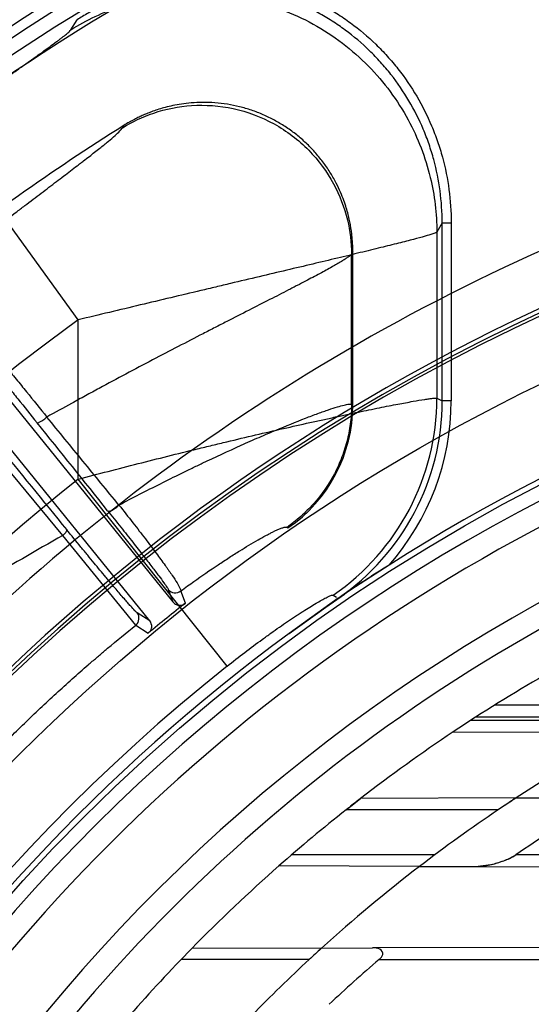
# Model space of a CAD drawing. Header units: millimetres. Extents: x 0 to 297, y 0 to 210.
# Tile 85 of 256: x 144.544 to 144.663, y 93.456 to 93.686. Entities that reach past the tile are written whole.
import ezdxf

# ---------------------------------------------------------------- set-up
doc = ezdxf.new("R2010")
doc.units = ezdxf.units.MM
doc.header["$LTSCALE"] = 16.335
doc.layers.get('0').update_dxf_attribs({"linetype": 'CONTINUOUS'})
for name, color, linetype in [('01_GLOBAL', 7, 'CONTINUOUS'), ('INTFCLR_144815', 7, 'CONTINUOUS'), ('INTFCLR_72935', 7, 'CONTINUOUS')]:
    doc.layers.add(name, color=color, linetype=linetype)

msp = doc.modelspace()

# ---------------------------------------------------------------- linework, layer by layer
at = {"color": 7, "linetype": 'Continuous'}
msp.add_circle((145.8748034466, 92.1344639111), 2.66, dxfattribs=at)
at = {"color": 9, "linetype": 'Continuous'}
msp.add_arc((145.8748034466, 92.1344639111), 2.6259090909, 92.9674534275, 177.0325465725, dxfattribs=at)
at = {"layer": '01_GLOBAL', "color": 7, "linetype": 'Continuous'}
msp.add_circle((145.8748034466, 92.1344639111), 2.695, dxfattribs=at)
at = {"layer": 'INTFCLR_144815', "color": 9, "linetype": 'Continuous'}
for p, q in [((144.5556731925, 93.6840188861), (144.5571029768, 93.686354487)), ((144.5573919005, 93.61610007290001), (144.5245972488, 93.6613982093)), ((144.5677145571, 93.6610527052), (144.5680326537, 93.66159365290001)), ((144.6425034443, 93.6388316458), (144.6412767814, 93.63662175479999)), ((144.6425034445, 93.59712112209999), (144.6425034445, 93.638831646)), ((144.6425034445, 93.638831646), (144.6446005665, 93.638831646)), ((144.6446005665, 93.638831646), (144.6446005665, 93.59712112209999)), ((144.6412767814, 93.63662175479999), (144.6412767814, 93.5977670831)), ((144.6216077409, 93.63201619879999), (144.6213197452, 93.6314943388)), ((144.6213197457, 93.5963591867), (144.6213197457, 93.6314942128)), ((144.5573919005, 93.5788128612), (144.5573919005, 93.61610007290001)), ((144.6412767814, 93.5977670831), (144.6425034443, 93.59712112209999)), ((144.6213197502, 93.5963591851), (144.621607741, 93.59620760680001)), ((144.6446005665, 93.59712112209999), (144.6425034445, 93.59712112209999)), ((144.553809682, 93.5656447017), (144.5369352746, 93.5859342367)), ((144.5921928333, 93.5350372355), (144.5573919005, 93.5788128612)), ((144.5708468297, 93.54462534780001), (144.5538096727, 93.5656446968)), ((144.5784519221, 93.55299360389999), (144.5795454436, 93.55006930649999)), ((144.5824484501, 93.5498194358), (144.5813795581, 93.55266615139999)), ((144.5741054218, 93.54566406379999), (144.5711347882, 93.5475567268)), ((144.5708468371, 93.54462535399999), (144.573746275, 93.54277254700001))]:
    msp.add_line(p, q, dxfattribs=at)
at = {"layer": 'INTFCLR_144815', "color": 6, "linetype": 'Continuous'}
for p, q in [((144.621607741, 93.59620760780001), (144.621607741, 93.6320161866)), ((144.5193555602, 93.6243976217), (144.5795454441, 93.55006930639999)), ((144.5741054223, 93.54566406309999), (144.5139134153, 93.61999500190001)), ((144.6061602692, 93.56755121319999), (144.606439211, 93.567393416)), ((144.6170252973, 93.55167685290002), (144.6178024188, 93.5512178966)), ((144.5818949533, 93.5494159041), (144.5824484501, 93.5498194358)), ((144.618190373, 93.55098863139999), (144.6066851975, 93.54269331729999)), ((144.6066851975, 93.54269331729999), (144.6152726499, 93.5488961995)), ((144.5742560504, 93.5432300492), (144.5737462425, 93.5427725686))]:
    msp.add_line(p, q, dxfattribs=at)
at = {"layer": 'INTFCLR_144815', "color": 7, "linetype": 'Continuous'}
for p, q in [((144.6300758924, 93.5587208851), (144.6211222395, 93.5529058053)), ((144.6152726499, 93.5488961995), (144.6196493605, 93.55192155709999)), ((144.6211222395, 93.5529058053), (144.6152726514, 93.548896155))]:
    msp.add_line(p, q, dxfattribs=at)
at = {"layer": 'INTFCLR_144815', "color": 6, "linetype": 'Continuous'}
for radius in [0.4466793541, 0.4256665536]:
    msp.add_circle((144.8596077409, 93.1986596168), radius, dxfattribs=at)
for centre, radius, start, end in [((144.8596077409, 93.1986596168), 0.6157754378, 313.9937911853, 154.5150993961), ((144.8596077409, 93.1986596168), 0.5947754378, 312.9543589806, 154.5144414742), ((144.8596077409, 93.1986596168), 0.5903864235, 71.6563998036, 156.0440844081), ((144.8596077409, 93.1986596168), 0.5808960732, 70.9981667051, 162.0018332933), ((144.8596077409, 93.1986596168), 0.5751005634, 108.7136429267, 257.7559644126), ((144.8596077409, 93.1986596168), 0.4627266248, 45.0000000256, 314.9999999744), ((144.8596077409, 93.1986596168), 0.4618985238, 44.999999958, 315.000000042), ((144.8596077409, 93.1986596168), 0.461229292, 44.99999997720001, 315.0000000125), ((144.8599207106, 93.19801182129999), 0.54782, 122.1960171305, 128.3949436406), ((144.8596077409, 93.1986596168), 0.427, 100.6326298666, 122.5166912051), ((144.5866618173, 93.5962043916), 0.0349458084, 304.4677850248, 0.0052731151), ((144.8596077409, 93.1986596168), 0.4169682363, 115.6072723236, 154.3927276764), ((144.8596077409, 93.1986596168), 0.3959554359, 117.0737153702, 152.9262846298), ((144.8596077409, 93.1986596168), 0.4473594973, 128.2829108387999, 129.7170891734), ((144.8596077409, 93.1986596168), 0.427, 126.3221328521, 169.3673701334)]:
    msp.add_arc(centre, radius, start, end, dxfattribs=at)
at = {"layer": 'INTFCLR_144815', "color": 9, "linetype": 'Continuous'}
for centre, radius, start, end in [((144.8596077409, 93.1986596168), 0.6114469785, 71.617857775, 156.0236179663), ((144.8596077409, 93.1986596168), 0.6044472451, 71.6178577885, 156.0236179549), ((144.8596077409, 93.1986596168), 0.5785048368, 70.768222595, 162.2317774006), ((144.8596077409, 93.1986596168), 0.5715914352, 107.7076787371, 136.2923212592), ((144.8596077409, 93.1986596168), 0.5712784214, 125.9035433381, 247.5002459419), ((144.8596077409, 93.1986596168), 0.47504355, 108.4596803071, 135.5403197), ((144.8596076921, 93.1986596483), 0.5153551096, 125.9035433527, 247.5002459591), ((144.5851901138, 93.59785306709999), 0.0560868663, 304.5834742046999, 359.9121624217), ((144.5865964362, 93.5971125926), 0.0559069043, 304.4104059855, 0.0087414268), ((144.5865926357, 93.5971148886), 0.0580077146, 318.5567637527, 0.0061576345), ((136.44666229, 86.9455488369), 10.481332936, 39.2190867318, 39.3645649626), ((135.6305398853, 86.4245262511), 11.4407109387, 38.65955642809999, 38.7917728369), ((154.7159422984, 101.8657224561), 13.1194632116, 219.1244210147, 219.2387337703), ((144.8596077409, 93.1986596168), 0.4856448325, 128.484146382, 209.9999999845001), ((144.8374875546, 93.0595764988), 0.5801536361, 119.2729300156, 123.5966858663), ((144.5800820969, 93.55431832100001), 0.0021006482, 219.0980931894, 308.1428123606), ((144.5695000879, 93.546237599), 0.0021006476, 309.8728645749, 38.9019293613), ((144.8596077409, 93.1986596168), 0.4297215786, 128.4841463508, 246.0405071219)]:
    msp.add_arc(centre, radius, start, end, dxfattribs=at)
at = {"layer": 'INTFCLR_144815', "color": 7, "linetype": 'Continuous'}
for centre, radius, start, end in [((144.9757366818, 93.0160354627), 0.643419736, 122.4948940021, 123.1305035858), ((144.8792534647, 93.1643690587), 0.4664682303, 123.1641191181, 123.5987706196), ((144.7417070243, 93.3706614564), 0.2185252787, 123.657470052, 123.9556965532)]:
    msp.add_arc(centre, radius, start, end, dxfattribs=at)
at = {"layer": 'INTFCLR_144815', "color": 9, "linetype": 'Continuous'}
for points, knots in [([(144.5772684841, 93.6961299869), (144.5778005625, 93.6962176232), (144.5789772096, 93.6963947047), (144.5814632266, 93.6966907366), (144.585989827, 93.6969983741), (144.5911381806, 93.696833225), (144.5956203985, 93.6962383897), (144.5981741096, 93.6957674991), (144.6020033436, 93.69492637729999), (144.6075557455, 93.69320247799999), (144.6128189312, 93.69076410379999), (144.6162020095, 93.6888359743), (144.6184275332, 93.687465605), (144.6221669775, 93.6848913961), (144.6260947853, 93.6815607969), (144.6292329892, 93.67830836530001), (144.6309382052, 93.67635291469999), (144.6334129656, 93.6733133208), (144.636691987, 93.66850571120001), (144.6392979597, 93.66332705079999), (144.6407505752, 93.65971893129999), (144.6416438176, 93.65726532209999), (144.6429814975, 93.65291847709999), (144.6442524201, 93.6466077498), (144.6446005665, 93.64144313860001), (144.6446005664, 93.6388316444)], [0, 0, 0, 0, 0.016043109, 0.0353363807, 0.0739229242, 0.1510960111, 0.1896825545, 0.2089758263, 0.228269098, 0.3054421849, 0.3826152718, 0.4019085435, 0.4212018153, 0.4597883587, 0.5369614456, 0.5755479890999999, 0.5948412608, 0.6141345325, 0.6913076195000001, 0.7684807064, 0.7877739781, 0.8070672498, 0.8456537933, 0.9228268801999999, 1, 1, 1, 1]), ([(144.6425034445, 93.638831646), (144.6425038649, 93.6413269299), (144.6421738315, 93.64631165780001), (144.64093884, 93.6524376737), (144.6396541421, 93.6566105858), (144.6387975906, 93.6589651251), (144.6374030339, 93.6624325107), (144.6348802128, 93.66745373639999), (144.6317084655, 93.672096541), (144.6293433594, 93.6750022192), (144.6277015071, 93.6768859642), (144.6246789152, 93.680020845), (144.6208692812, 93.6832505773), (144.6172743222, 93.6857234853), (144.6151414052, 93.6870369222), (144.6118932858, 93.6888887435), (144.6067953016, 93.6912535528), (144.6014238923, 93.69291528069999), (144.5977650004, 93.6937183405), (144.5953063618, 93.69417160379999), (144.5909880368, 93.69474504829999), (144.5859954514, 93.69490364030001), (144.5816421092, 93.69460513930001), (144.5791546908, 93.6943083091), (144.5754574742, 93.69374078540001), (144.5699918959, 93.6924288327), (144.5647463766, 93.69040257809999), (144.5613757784, 93.6887670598), (144.5593726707, 93.68771175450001), (144.5579607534, 93.6868852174), (144.5571029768, 93.686354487)], [0, 0, 0, 0, 0.0629375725, 0.1255753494, 0.1571468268, 0.1729892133, 0.1887582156, 0.2514024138, 0.3142666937, 0.330114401, 0.3458910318, 0.3772805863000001, 0.4398855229, 0.4714188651, 0.487268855, 0.5030518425, 0.5657148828, 0.6285499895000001, 0.6444013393, 0.6601890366, 0.6915950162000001, 0.754210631, 0.7857360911, 0.8015890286, 0.8173816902, 0.8800725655, 0.942904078, 0.9587583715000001, 0.9745582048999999, 1, 1, 1, 1]), ([(144.5556731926, 93.6840188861), (144.5593380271, 93.68628866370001), (144.567678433, 93.6901964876), (144.5818834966, 93.6929610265), (144.5974732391, 93.6917707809), (144.6127070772, 93.6860247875), (144.6256621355, 93.67616310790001), (144.6349449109, 93.6635818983), (144.6401409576, 93.6500753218), (144.6412554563, 93.6409324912), (144.6412767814, 93.63662175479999)], [0, 0, 0, 0, 0.1091739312, 0.2308407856, 0.3625742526, 0.4999999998, 0.637425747, 0.7691592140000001, 0.8908260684, 1, 1, 1, 1]), ([(144.5245972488, 93.6613982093), (144.5254935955, 93.6620471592), (144.5272771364, 93.6633349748), (144.5299408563, 93.66524854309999), (144.5325761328, 93.66713261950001), (144.5347546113, 93.6686833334), (144.5364812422, 93.6699091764), (144.5381671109, 93.6711042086), (144.5402144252, 93.6725526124), (144.542588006, 93.6742300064), (144.5448441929, 93.6758253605), (144.5466468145, 93.6771038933), (144.5480197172, 93.678082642), (144.5492755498, 93.6789815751), (144.5507102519, 93.68001748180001), (144.5520452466, 93.6809987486), (144.5529931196, 93.6817113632), (144.5537639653, 93.682303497), (144.5545445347, 93.68291974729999), (144.5552276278, 93.68351982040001), (144.5555797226, 93.6838649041), (144.5556731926, 93.6840188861)], [0, 0, 0, 0, 0.0863229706, 0.1716062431, 0.2558480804, 0.3390274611, 0.3802000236, 0.4210306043, 0.5002259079, 0.5758309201, 0.6477553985, 0.7157787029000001, 0.7482262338, 0.779280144, 0.8362536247, 0.8862647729, 0.9085268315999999, 0.9287496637, 0.9621161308, 0.9859485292, 1, 1, 1, 1]), ([(144.5677145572, 93.6610527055), (144.5700027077, 93.6624808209), (144.5752142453, 93.6649437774), (144.584100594, 93.66670075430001), (144.5938634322, 93.6659803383), (144.6034102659, 93.66240138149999), (144.6115318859, 93.65623775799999), (144.617351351, 93.6483659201), (144.6206079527, 93.6399131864), (144.621306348, 93.6341914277), (144.621319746, 93.6314942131)], [0, 0, 0, 0, 0.1091208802, 0.2307725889, 0.3625282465, 0.5000000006, 0.6374717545, 0.7692274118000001, 0.8908791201, 1, 1, 1, 1]), ([(144.5227658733, 93.62539345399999), (144.5236932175, 93.62615023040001), (144.5275650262, 93.6292947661), (144.5328812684, 93.6335285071), (144.5386690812, 93.63804964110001), (144.5418180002, 93.6404827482), (144.5438727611, 93.6420616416), (144.5451941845, 93.64307499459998), (144.5474145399, 93.6447730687), (144.5504523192, 93.6470862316), (144.5538949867, 93.64970164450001), (144.5563449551, 93.65156709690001), (144.5578854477, 93.6527467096), (144.5588319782, 93.6534735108), (144.5603455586, 93.6546415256), (144.5622926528, 93.65616281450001), (144.5643032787, 93.6577839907), (144.5658810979, 93.6591193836), (144.5669864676, 93.6601578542), (144.5675529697, 93.6607777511), (144.567714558, 93.661052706)], [0, 0, 0, 0, 0.0625458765, 0.2606392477, 0.3551136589, 0.4463205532, 0.4685806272, 0.4905220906, 0.5333372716, 0.6146452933, 0.6900415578, 0.7592582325, 0.7755539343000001, 0.7914290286, 0.8216176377, 0.8754591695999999, 0.9205293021, 0.956619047, 0.98333489, 1, 1, 1, 1]), ([(144.6412767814, 93.63662175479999), (144.6409871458, 93.6364470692), (144.6400439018, 93.6361490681), (144.6382318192, 93.6355851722), (144.6361605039, 93.6350346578), (144.6340972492, 93.63449463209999), (144.6315415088, 93.63384308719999), (144.6279426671, 93.6329475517), (144.6240822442, 93.63200747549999), (144.6206986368, 93.631191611), (144.6169925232, 93.63030287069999), (144.6121261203, 93.629142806), (144.6060352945, 93.6276970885), (144.5996248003, 93.6261786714), (144.5940930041, 93.62486776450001), (144.5895359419, 93.623787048), (144.5848694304, 93.6226787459), (144.5789809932, 93.6212776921), (144.5718542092, 93.6195761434), (144.5646485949, 93.6178480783), (144.5598193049, 93.61668582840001), (144.5573919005, 93.61610007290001)], [0, 0, 0, 0, 0.0117477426, 0.0339399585, 0.066203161, 0.0860529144, 0.1080404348, 0.1578006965, 0.2148647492, 0.2460383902, 0.2786896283, 0.3472360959, 0.4197960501, 0.4961159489, 0.5760482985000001, 0.6172495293, 0.6587834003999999, 0.7426356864, 0.8274782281, 0.9132705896, 1, 1, 1, 1]), ([(144.621319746, 93.6314942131), (144.6210873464, 93.63121323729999), (144.6205619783, 93.6308265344), (144.619757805, 93.63027431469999), (144.6185168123, 93.6295011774), (144.6165669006, 93.6283774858), (144.6137592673, 93.6268478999), (144.6110422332, 93.625415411), (144.6089274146, 93.6243160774), (144.607603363, 93.6236316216), (144.6054464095, 93.6225201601), (144.6020166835, 93.6207645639), (144.5971972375, 93.618306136), (144.5929422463, 93.61613280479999), (144.5898305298, 93.6145375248), (144.5879786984, 93.6135858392), (144.5851009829, 93.6121042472), (144.5806910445, 93.6098222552), (144.5725883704, 93.6055861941), (144.5653671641, 93.6017408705), (144.559073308, 93.5983275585), (144.5549887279, 93.59609533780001), (144.551979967, 93.5944328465), (144.5500532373, 93.59336043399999)], [0, 0, 0, 0, 0.013526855, 0.0238058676, 0.0363092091, 0.06770369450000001, 0.1073118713, 0.1548991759, 0.1816510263, 0.1957317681, 0.2101926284, 0.2716665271, 0.3386648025, 0.4108982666, 0.448913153, 0.4683867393, 0.4881369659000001, 0.5689864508, 0.6525880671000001, 0.8273224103, 0.8724787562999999, 0.9181978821, 1, 1, 1, 1]), ([(144.522766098, 93.6253936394), (144.5228965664, 93.62535006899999), (144.523211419, 93.6250871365), (144.523786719, 93.6245687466), (144.5244067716, 93.6239301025), (144.5250227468, 93.6232804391), (144.5262946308, 93.62190470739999), (144.5276498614, 93.6203736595), (144.5291031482, 93.61870369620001), (144.5302753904, 93.61734594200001), (144.5318404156, 93.6155147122), (144.5334644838, 93.6135936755), (144.5348407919, 93.6119550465), (144.5370845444, 93.6092717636), (144.5393635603, 93.6065164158), (144.5416754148, 93.6037002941), (144.5432783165, 93.6017409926), (144.5460814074, 93.598298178), (144.5484702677, 93.59533650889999), (144.5500531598, 93.5933603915)], [0, 0, 0, 0, 0.0097983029, 0.028326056, 0.0557697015, 0.0729163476, 0.0921524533, 0.1892020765, 0.2185665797, 0.2498476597, 0.316979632, 0.3901591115, 0.4290389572, 0.4694153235, 0.6393187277, 0.6837488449, 0.7289568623, 0.819642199, 1, 1, 1, 1]), ([(144.5224332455, 93.62242582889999), (144.522742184, 93.6222274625), (144.5232056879, 93.6216435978), (144.5240302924, 93.6207702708), (144.5254195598, 93.6191636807), (144.5268166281, 93.6175362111), (144.5281584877, 93.61594666), (144.5292436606, 93.61465652), (144.5306959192, 93.612919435), (144.5322069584, 93.61110073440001), (144.5334893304, 93.6095510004), (144.5355822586, 93.6070151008), (144.5377138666, 93.6044161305), (144.5398793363, 93.6017625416), (144.5413819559, 93.5999173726), (144.5440123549, 93.5966774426), (144.5462586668, 93.59389412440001), (144.5477496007, 93.59203901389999)], [0, 0, 0, 0, 0.0278420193, 0.0552141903, 0.0915692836, 0.1886365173, 0.2180093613, 0.2493061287, 0.3164849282, 0.389710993, 0.4286185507, 0.4690268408, 0.6390578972, 0.6835215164, 0.7287627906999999, 0.8195145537, 1, 1, 1, 1]), ([(144.5573919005, 93.5788128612), (144.5620508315, 93.5800491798), (144.5713335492, 93.5824584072), (144.5817862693, 93.5850686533), (144.5887159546, 93.5867536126), (144.5932499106, 93.5878439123), (144.5987933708, 93.5891555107), (144.6052667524, 93.5906521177), (144.6105038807, 93.5918335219), (144.6145506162, 93.59272841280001), (144.6183332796, 93.5935527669), (144.6227479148, 93.59449367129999), (144.6269417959, 93.59535736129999), (144.6300146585, 93.5959694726), (144.6326343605, 93.5964775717), (144.6354212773, 93.59699652), (144.6378707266, 93.597407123), (144.6394170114, 93.597638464), (144.6403591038, 93.59773748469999), (144.6409640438, 93.597821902), (144.6412767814, 93.5977670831)], [0, 0, 0, 0, 0.1680514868, 0.3343503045, 0.3756103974, 0.4166883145, 0.4969290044, 0.5742135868, 0.6483294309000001, 0.6841041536, 0.7187079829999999, 0.7833040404, 0.8414723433, 0.8679916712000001, 0.8925400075, 0.9345119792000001, 0.9667988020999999, 0.9791837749, 0.9889304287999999, 1, 1, 1, 1]), ([(144.5669062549, 93.5727638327), (144.5701171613, 93.57445613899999), (144.574950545, 93.5769406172), (144.5806696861, 93.57977533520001), (144.5839451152, 93.5813653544), (144.588611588, 93.5835998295), (144.5938379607, 93.586020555), (144.5989613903, 93.5882887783), (144.6016878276, 93.5894659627), (144.6052915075, 93.59099613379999), (144.6091952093, 93.5925885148), (144.6129104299, 93.5939961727), (144.6147131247, 93.5946464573), (144.6162288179, 93.5951733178), (144.6178327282, 93.59569456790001), (144.6194201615, 93.5961484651), (144.6205140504, 93.59636611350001), (144.6211227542, 93.5964283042), (144.6213197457, 93.5963591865)], [0, 0, 0, 0, 0.1830867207, 0.2741106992, 0.3219798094, 0.366746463, 0.5350958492, 0.6124909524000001, 0.6493768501, 0.6848960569, 0.8099805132, 0.8620109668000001, 0.8852863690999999, 0.9066552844, 0.9429263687, 0.9704975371, 0.9894692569, 1, 1, 1, 1]), ([(144.6213197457, 93.59635918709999), (144.6213177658, 93.59498566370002), (144.6211485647, 93.5922059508), (144.6203997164, 93.5880608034), (144.6191311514, 93.5839766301), (144.6167840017, 93.5787512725), (144.6134959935, 93.5740163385), (144.6099717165, 93.57052495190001), (144.6080930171, 93.5689690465), (144.6069968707, 93.5681400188), (144.6064403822, 93.56774426), (144.6061602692, 93.56755121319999)], [0, 0, 0, 0, 0.1218433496, 0.2463731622, 0.372813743, 0.5002064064, 0.7535677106, 0.8780975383, 0.9394348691, 0.9698221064, 1, 1, 1, 1]), ([(144.5477496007, 93.59203901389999), (144.5478733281, 93.59190961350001), (144.5486034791, 93.5922901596), (144.549249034, 93.5926853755), (144.5498322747, 93.5931626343), (144.5500531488, 93.5933603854)], [0, 0, 0, 0, 0.1987195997, 0.6709373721, 1, 1, 1, 1]), ([(144.5642656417, 93.5714424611), (144.5643492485, 93.5713493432), (144.5647912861, 93.5713275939), (144.565428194, 93.5716186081), (144.5662024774, 93.57210580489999), (144.5666902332, 93.57253918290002), (144.5669062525, 93.5727638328)], [0, 0, 0, 0, 0.1216717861, 0.3671288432, 0.6969875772, 1, 1, 1, 1]), ([(144.5669062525, 93.5727638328), (144.5679936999, 93.5713878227), (144.5695821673, 93.5693648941), (144.5716361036, 93.56671661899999), (144.5730550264, 93.56486977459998), (144.5743774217, 93.5631304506), (144.5759320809, 93.56106098), (144.5771881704, 93.55935599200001), (144.5781707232, 93.5579841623), (144.5787172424, 93.5572122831), (144.5795032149, 93.5560753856), (144.5804026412, 93.5547359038), (144.5810658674, 93.5535484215), (144.5813903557, 93.5528956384), (144.5813795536, 93.5526661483)], [0, 0, 0, 0, 0.2119706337, 0.3108577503, 0.4050550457, 0.4934535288, 0.574929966, 0.7178910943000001, 0.7493772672, 0.7788851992, 0.832161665, 0.916714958, 0.9722328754, 1, 1, 1, 1]), ([(144.5642656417, 93.5714424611), (144.5652955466, 93.57015498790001), (144.5668027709, 93.5682645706), (144.5687595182, 93.56579564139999), (144.5701157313, 93.56407703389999), (144.5713844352, 93.56246177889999), (144.5728816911, 93.5605447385), (144.5744954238, 93.55846328), (144.5761000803, 93.5563497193), (144.577285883, 93.5547692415), (144.578011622, 93.5537114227), (144.5783793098, 93.55318547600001), (144.578451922, 93.55299360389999)], [0, 0, 0, 0, 0.2124575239, 0.3115517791, 0.4059544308, 0.4945719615, 0.5762228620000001, 0.7194152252, 0.8338924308, 0.9183736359, 0.9735637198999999, 1, 1, 1, 1]), ([(144.5813795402, 93.5526661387), (144.5819073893, 93.55305117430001), (144.5829304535, 93.5537921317), (144.5858149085, 93.55585153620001), (144.5890521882, 93.55808559), (144.5922414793, 93.5601842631), (144.5939353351, 93.5612706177), (144.5961646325, 93.56267488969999), (144.5985845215, 93.5641373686), (144.6009038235, 93.5654318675), (144.6020277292, 93.5660278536), (144.6032824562, 93.5666634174), (144.6045172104, 93.56725073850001), (144.6056399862, 93.5675820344), (144.6060444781, 93.56761653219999), (144.6061602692, 93.56755121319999)], [0, 0, 0, 0, 0.0674324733, 0.130372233, 0.3657919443, 0.4733205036, 0.5243975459, 0.5734747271, 0.7452528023, 0.8161005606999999, 0.8476345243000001, 0.8764741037, 0.9615625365, 0.9862789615, 1, 1, 1, 1]), ([(144.5538096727, 93.5656446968), (144.5539538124, 93.5657794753), (144.5542643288, 93.56609814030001), (144.5545843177, 93.5664785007), (144.5547579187, 93.5668750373), (144.5546945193, 93.56696607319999)], [0, 0, 0, 0, 0.3626151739, 0.7961474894, 1, 1, 1, 1]), ([(144.5711347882, 93.5475567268), (144.5709432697, 93.5476790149), (144.5704625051, 93.5482205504), (144.5697398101, 93.5489812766), (144.568925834, 93.5499113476), (144.5677829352, 93.5512232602), (144.566493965, 93.5527353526), (144.5652685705, 93.5541856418), (144.5644733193, 93.5551316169), (144.5631381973, 93.5567244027), (144.5615091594, 93.5586817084), (144.5598340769, 93.5607067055), (144.5588063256, 93.56195281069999), (144.5571699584, 93.56394061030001), (144.5557984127, 93.5656145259), (144.5546945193, 93.56696607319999)], [0, 0, 0, 0, 0.0267919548, 0.0840430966, 0.1245229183, 0.1723029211, 0.2892714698, 0.358745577, 0.3961765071, 0.4349835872, 0.6037962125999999, 0.6964270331, 0.7448446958, 0.7942452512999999, 1, 1, 1, 1]), ([(144.5921928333, 93.5350372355), (144.593558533, 93.5361229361), (144.5962803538, 93.53824314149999), (144.5993809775, 93.5405590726), (144.6014375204, 93.5420527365), (144.602775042, 93.54301296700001), (144.6044108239, 93.54416706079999), (144.6063249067, 93.5454848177), (144.6078766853, 93.54652552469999), (144.6090765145, 93.5473127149), (144.6101943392, 93.5480349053), (144.6114993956, 93.54885812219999), (144.6129464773, 93.549736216), (144.6142103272, 93.5504683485), (144.6153564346, 93.55108454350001), (144.616211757, 93.5515046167), (144.6167670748, 93.55168304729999), (144.6169701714, 93.5517092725), (144.6170252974, 93.55167685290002)], [0, 0, 0, 0, 0.1744711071, 0.344997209, 0.3869849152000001, 0.4286491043, 0.509651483, 0.5871775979, 0.6610322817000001, 0.6964949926, 0.7306800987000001, 0.7941196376, 0.8507724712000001, 0.9000084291, 0.9399666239, 0.9814708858, 0.9936046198, 1, 1, 1, 1]), ([(144.5411420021, 93.51806573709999), (144.5435613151, 93.520477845), (144.5484382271, 93.5252101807), (144.5546767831, 93.5309393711), (144.5590946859, 93.5348291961), (144.5616235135, 93.53700869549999), (144.5631351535, 93.5382930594), (144.5661857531, 93.54085917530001), (144.5686286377, 93.5428578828), (144.5708468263, 93.5446253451)], [0, 0, 0, 0, 0.2570830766, 0.511298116, 0.6373032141, 0.7000207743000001, 0.7625178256, 0.7865693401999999, 1, 1, 1, 1])]:
    msp.add_open_spline(points, degree=3, knots=knots, dxfattribs=at)
at = {"layer": 'INTFCLR_144815', "color": 6, "linetype": 'Continuous'}
for points, knots in [([(144.621607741, 93.6320161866), (144.6216077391, 93.6325318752), (144.6215864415, 93.63350224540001), (144.6214996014, 93.634873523), (144.6213775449, 93.6360928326), (144.6212229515, 93.63725170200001), (144.6210241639, 93.6384436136), (144.6207575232, 93.6397513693), (144.6204019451, 93.6411975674), (144.6199314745, 93.6427986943), (144.6193119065, 93.6445725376), (144.6184979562, 93.6465373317), (144.6174279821, 93.648712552), (144.6160602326, 93.6510421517), (144.6144031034, 93.6534008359), (144.612515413, 93.6556569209), (144.6104468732, 93.65774359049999), (144.6082133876, 93.65964621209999), (144.6058294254, 93.661353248), (144.6033120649, 93.6628527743), (144.6006796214, 93.66413455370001), (144.5979493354, 93.6651907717), (144.5951401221, 93.6660140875), (144.592273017, 93.6665985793), (144.5893695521, 93.66694076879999), (144.5865377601, 93.66703612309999), (144.5839108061, 93.6669149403), (144.5815920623, 93.66664229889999), (144.5795740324, 93.66627695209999), (144.5778088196, 93.6658564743), (144.5762598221, 93.66540706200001), (144.5748947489, 93.66494618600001), (144.5736873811, 93.6644858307), (144.5726060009, 93.66402988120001), (144.5715672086, 93.6635524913), (144.5704865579, 93.6630129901), (144.5692916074, 93.66236139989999), (144.5684658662, 93.66186641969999), (144.5680326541, 93.66159365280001)], [0, 0, 0, 0, 0.0207414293, 0.0390233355, 0.0552516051, 0.0700182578, 0.08603948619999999, 0.1038440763, 0.1236867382, 0.1459214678, 0.1709403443, 0.1992233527, 0.2314082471, 0.2683650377, 0.3077640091, 0.347211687, 0.3865404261, 0.4258013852, 0.4650810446, 0.5043329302, 0.5435147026, 0.5827060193, 0.621939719, 0.6611175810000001, 0.7002572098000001, 0.7393909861, 0.7749448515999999, 0.8059263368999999, 0.83322735, 0.8573847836, 0.8788790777, 0.8980759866, 0.9153179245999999, 0.9308390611, 0.9452695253, 0.9612929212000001, 0.979409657, 1, 1, 1, 1]), ([(144.5795454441, 93.55006930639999), (144.5797494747, 93.5498173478), (144.5804419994, 93.54927110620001), (144.581399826, 93.5492359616), (144.5818949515, 93.54941590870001)], [0, 0, 0, 0, 0.380965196, 1, 1, 1, 1]), ([(144.5742560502, 93.5432300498), (144.5744273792, 93.543504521), (144.574717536, 93.5443375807), (144.5744373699, 93.5452541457), (144.5741054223, 93.54566406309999)], [0, 0, 0, 0, 0.3801960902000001, 1, 1, 1, 1])]:
    msp.add_open_spline(points, degree=3, knots=knots, dxfattribs=at)
at = {"layer": 'INTFCLR_72935', "color": 9, "linetype": 'Continuous'}
for p, q in [((144.6977574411, 93.5259096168), (144.6547415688, 93.5259096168)), ((144.6492541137, 93.5224096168), (144.7389999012, 93.5224096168)), ((144.6919926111, 93.5229947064), (144.6503824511, 93.5231399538)), ((144.6450793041, 93.51965846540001), (144.7238272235, 93.51938358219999)), ((144.6597934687, 93.5042121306), (144.6234342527, 93.5040852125)), ((144.6555721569, 93.5014096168), (144.6200140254, 93.5014096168)), ((144.640797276, 93.4909096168), (144.6073129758, 93.4909096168)), ((144.7874848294, 93.4909096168), (144.6597321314, 93.4909096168)), ((144.637205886, 93.4881859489), (144.6043221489, 93.4883007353)), ((144.6503313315, 93.48814013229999), (144.7299340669, 93.48786226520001)), ((144.6143011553, 93.4690533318), (144.5839135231, 93.46894725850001)), ((144.6947175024, 93.469334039), (144.6262404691, 93.4690950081)), ((144.6114182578, 93.46640961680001), (144.5814483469, 93.46640961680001)), ((144.6277391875, 93.46640961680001), (144.7168637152, 93.46640961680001))]:
    msp.add_line(p, q, dxfattribs=at)
at = {"layer": 'INTFCLR_72935', "color": 7, "linetype": 'Continuous'}
for p, q in [((144.6211002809, 93.50226610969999), (144.6234342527, 93.5040852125)), ((144.6200140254, 93.5014096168), (144.6211002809, 93.50226610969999)), ((144.6568679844, 93.5022789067), (144.6555721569, 93.5014096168)), ((144.6503313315, 93.48814013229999), (144.6538717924, 93.488594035)), ((144.6123621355, 93.46728145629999), (144.6114182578, 93.46640961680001))]:
    msp.add_line(p, q, dxfattribs=at)
at = {"layer": 'INTFCLR_72935', "color": 6, "linetype": 'Continuous'}
for p, q in [((144.6597934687, 93.5042121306), (144.6746712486, 93.5042640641)), ((144.637205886, 93.4881859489), (144.6503313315, 93.48814013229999)), ((144.6143011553, 93.4690533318), (144.6262404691, 93.4690950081))]:
    msp.add_line(p, q, dxfattribs=at)
for centre, radius, start, end in [((144.8596077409, 93.1986596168), 0.4224162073, 90, 270.0000000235), ((144.8596077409, 93.1986596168), 0.4014439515, 90, 270.0000000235), ((144.8596077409, 93.1986596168), 0.3860864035, 120.0328200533, 123.7554123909), ((144.8596077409, 93.1986596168), 0.3860864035, 128.3577852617, 131.3924968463), ((144.8596077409, 93.1986596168), 0.3650864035, 123.9776385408, 127.5299422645), ((144.8581005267, 93.1987434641), 0.3531445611, 121.0119110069, 124.1748372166), ((144.8596077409, 93.1986596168), 0.3860864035, 135.5673519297, 138.7108679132), ((144.8596077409, 93.1986596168), 0.3650864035, 132.8288179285, 135.7698571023), ((144.8581148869, 93.1987112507), 0.3531789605, 130.7146088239, 133.2611117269)]:
    msp.add_arc(centre, radius, start, end, dxfattribs=at)
at = {"layer": 'INTFCLR_72935', "color": 9, "linetype": 'Continuous'}
for radius, start, end in [(0.3650864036, 89.99999997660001, 123.1824438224), (0.3860864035, 123.7554123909, 127.7133577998), (0.2950857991, 90.00000000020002, 157.5066823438), (0.3860864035, 131.3924968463, 135.5673519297), (0.3650864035, 127.5299422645, 132.2149436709)]:
    msp.add_arc((144.8596077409, 93.1986596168), radius, start, end, dxfattribs=at)
at = {"layer": 'INTFCLR_72935', "color": 7, "linetype": 'Continuous'}
for centre, radius, start, end in [((144.8596077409, 93.1986596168), 0.3860864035, 127.7133577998, 128.3577852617), ((144.8593920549, 93.19893634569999), 0.3857355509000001, 127.7131577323, 128.1535755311), ((144.8596077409, 93.1986596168), 0.3650864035, 123.1824438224, 123.9776385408), ((144.859266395, 93.1991761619), 0.3644672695, 123.1819762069, 123.7336642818), ((144.8477453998, 93.2166105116), 0.3435703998, 123.1652124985, 123.7499856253), ((144.8596077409, 93.1986596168), 0.3650864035, 132.2149436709, 132.8288179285), ((144.7405800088, 93.3293638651), 0.1883069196, 132.113485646, 132.5329744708)]:
    msp.add_arc(centre, radius, start, end, dxfattribs=at)
for points, knots in [([(144.650332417, 93.4881385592), (144.651193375, 93.4881315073), (144.6525670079, 93.4883041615), (144.6543682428, 93.4886951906), (144.656087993, 93.489186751), (144.6578938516, 93.48986523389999), (144.6591936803, 93.49054148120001), (144.6597327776, 93.490909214)], [0, 0, 0, 0, 0.2608586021, 0.4162527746, 0.5586461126, 0.8022854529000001, 1, 1, 1, 1]), ([(144.6538717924, 93.488594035), (144.6543782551, 93.48870904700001), (144.6554095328, 93.48898185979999), (144.6568614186, 93.4894729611), (144.6583310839, 93.49008507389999), (144.6592470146, 93.4905945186), (144.6597321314, 93.4909096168)], [0, 0, 0, 0, 0.2461425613, 0.5051186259, 0.7258428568, 1, 1, 1, 1])]:
    msp.add_open_spline(points, degree=3, knots=knots, dxfattribs=at)
at = {"layer": 'INTFCLR_72935', "color": 6, "linetype": 'Continuous'}
for points, knots in [([(144.6277391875, 93.46640961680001), (144.6281024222, 93.4667222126), (144.6290129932, 93.467476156), (144.6279394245, 93.4691827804), (144.6268028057, 93.469096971), (144.6262404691, 93.4690950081)], [0, 0, 0, 0, 0.3134988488, 0.6321283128, 1, 1, 1, 1]), ([(144.5930666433, 93.2823867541), (144.5938884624, 93.2848939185), (144.5956060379, 93.2898843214), (144.5984016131, 93.2972905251), (144.6014140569, 93.30461115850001), (144.6046407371, 93.31183980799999), (144.6080788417, 93.3189701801), (144.6117254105, 93.325996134), (144.6155772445, 93.332911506), (144.6196310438, 93.33971037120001), (144.6238832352, 93.3463867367), (144.6283301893, 93.3529349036), (144.6329679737, 93.3593490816), (144.637792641, 93.3656238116), (144.642799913, 93.37175352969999), (144.6479855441, 93.3777330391), (144.6533449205, 93.3835570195), (144.6588735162, 93.3892205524), (144.664566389, 93.3947185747), (144.6704187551, 93.4000464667), (144.67642536, 93.40519944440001), (144.6825811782, 93.4101731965), (144.6888806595, 93.41496323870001), (144.6953185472, 93.4195655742), (144.7018890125, 93.4239760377), (144.7085865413, 93.4281909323), (144.7154050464, 93.432206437), (144.7223388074, 93.4360191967), (144.729381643, 93.4396258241), (144.7365275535, 93.4430232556), (144.7437702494, 93.44620851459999), (144.7511035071, 93.4491788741), (144.7585209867, 93.45193177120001), (144.7660162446, 93.4544648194), (144.773582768, 93.4567758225), (144.7812139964, 93.45886278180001), (144.7889033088, 93.460723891), (144.796644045, 93.4623575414), (144.8044294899, 93.4637623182), (144.8122528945, 93.4649370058), (144.820107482, 93.4658805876), (144.8279864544, 93.4665922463), (144.8358829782, 93.46707136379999), (144.8437902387, 93.4673175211), (144.85170128, 93.467330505), (144.856973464, 93.46718369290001), (144.8596077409, 93.4670714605)], [0, 0, 0, 0, 0.0227356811, 0.0454710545, 0.0682062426, 0.09094098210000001, 0.1136756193, 0.1364096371, 0.1591436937, 0.1818769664, 0.2046103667, 0.2273428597, 0.2500755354, 0.2728072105, 0.2955391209, 0.3182699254, 0.3410011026, 0.3637310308, 0.3864614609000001, 0.4091905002, 0.4319201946, 0.4546483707, 0.4773773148, 0.5001046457, 0.5228327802, 0.5455591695, 0.5682859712, 0.5910108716, 0.6137361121, 0.6364602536, 0.6591836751, 0.681906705, 0.7046293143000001, 0.7273515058, 0.750073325, 0.77279473, 0.7955158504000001, 0.8182366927, 0.8409573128, 0.8636777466, 0.886398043, 0.9091183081, 0.9318386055, 0.9545589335, 0.9772794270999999, 1, 1, 1, 1]), ([(144.8596077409, 92.93784735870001), (144.854407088, 92.9376339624), (144.8439902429, 92.9375192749), (144.828386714, 92.93828107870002), (144.8128285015, 92.9399799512), (144.7973228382, 92.9426222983), (144.781960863, 92.9462081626), (144.7670751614, 92.95064833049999), (144.7525170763, 92.9559426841), (144.7382922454, 92.9620864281), (144.724230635, 92.9691947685), (144.710626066, 92.97713779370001), (144.6975336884, 92.98588166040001), (144.6849968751, 92.9953943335), (144.673061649, 93.00564045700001), (144.6617667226, 93.0165851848), (144.6511557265, 93.0281842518), (144.6412646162, 93.0403978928), (144.6321346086, 93.0531717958), (144.6237919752, 93.0664646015), (144.616263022, 93.0802335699), (144.6095763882, 93.094425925), (144.6037584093, 93.10898142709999), (144.5988258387, 93.12385248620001), (144.5947929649, 93.1389932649), (144.5916739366, 93.1543517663), (144.5894810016, 93.16986959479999), (144.5882225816, 93.18548403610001), (144.5879021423, 93.20112971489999), (144.5885180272, 93.2167513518), (144.5900653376, 93.2322974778), (144.5925382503, 93.2477216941), (144.5959280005, 93.2629705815), (144.6002229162, 93.2779905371), (144.60540645, 93.2927235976), (144.6114576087, 93.3071119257), (144.6183513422, 93.3211019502), (144.6260640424, 93.3346504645), (144.6345645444, 93.3477047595), (144.6438211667, 93.3602195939), (144.653798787, 93.37215229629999), (144.664470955, 93.38347201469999), (144.6757913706, 93.3941288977), (144.6877258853, 93.4040932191), (144.7002256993, 93.4133253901), (144.7132490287, 93.4217941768), (144.7267436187, 93.4294681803), (144.7406478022, 93.43631589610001), (144.7546275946, 93.4421975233), (144.7682413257, 93.4470248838), (144.7808833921, 93.45076107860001), (144.7923287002, 93.4535543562), (144.8025232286, 93.4555915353), (144.812205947, 93.4571522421), (144.8222144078, 93.4583910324), (144.8333420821, 93.45931432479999), (144.8459498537, 93.4597887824), (144.8548566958, 93.4596668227), (144.8596077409, 93.4594718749)], [0, 0, 0, 0, 0.0185657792, 0.0371317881, 0.0556907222, 0.0743562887, 0.09320238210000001, 0.1119235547, 0.1297297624, 0.1484268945, 0.1671582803, 0.1858963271, 0.2045840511, 0.2232805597, 0.2419956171, 0.2606571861, 0.279345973, 0.2980347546, 0.3166822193, 0.3353169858, 0.3539795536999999, 0.37262367, 0.3912431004, 0.4098577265, 0.4284753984, 0.447098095, 0.4657246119, 0.4843422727, 0.5029402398, 0.5215093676, 0.5400730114, 0.5586323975, 0.5771953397, 0.5957586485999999, 0.6143210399, 0.632871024, 0.6514010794, 0.6699183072, 0.6884459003, 0.706933, 0.7254083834, 0.7438943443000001, 0.7623915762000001, 0.7808313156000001, 0.7993174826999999, 0.8177867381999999, 0.836209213, 0.8546573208, 0.8730372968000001, 0.8902751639, 0.9061519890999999, 0.920037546, 0.9322836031, 0.9432240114, 0.9550134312, 0.9682465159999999, 0.9830392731, 1, 1, 1, 1])]:
    msp.add_open_spline(points, degree=3, knots=knots, dxfattribs=at)

doc.saveas('drawing.dxf')
